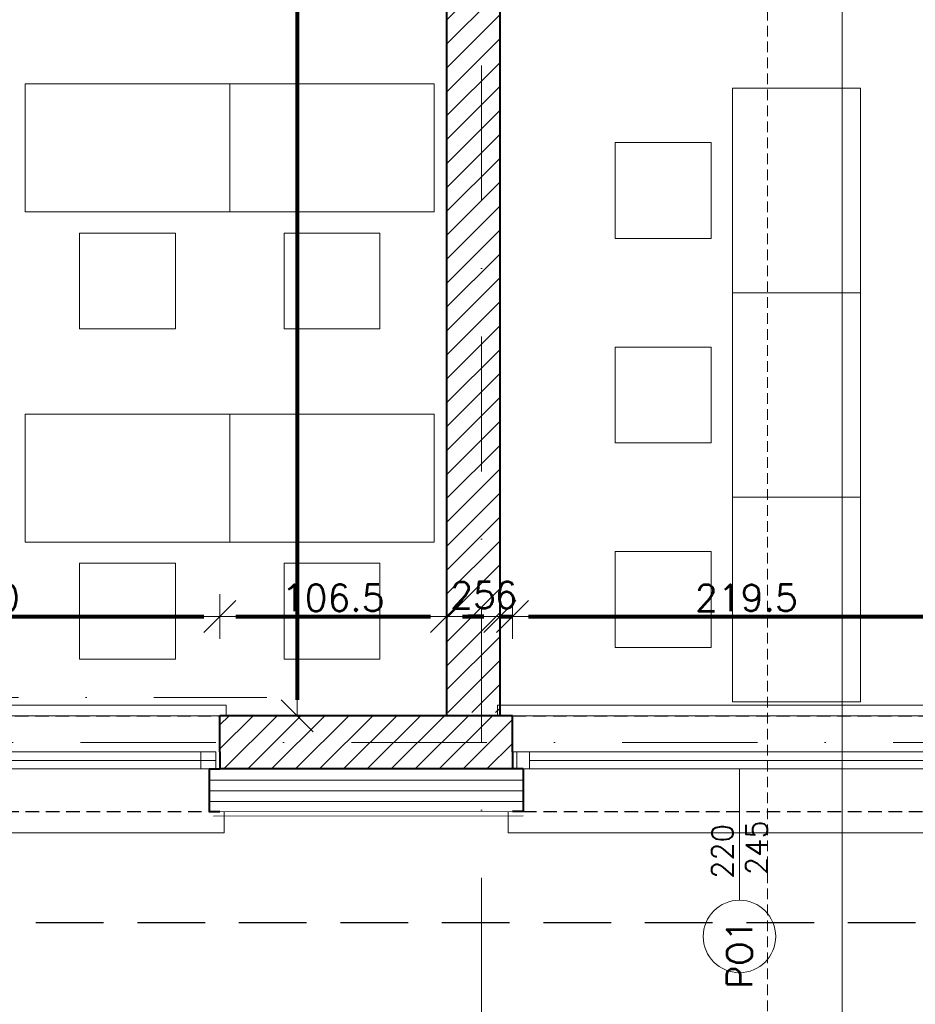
# Model space of a CAD drawing. Header units: metres. Extents: x 7408630 to 15602436, y 5561464 to 13303678.
# Tile 13 of 123: x 7414145 to 7414565, y 5562027 to 5562489. Entities that reach past the tile are written whole.
import ezdxf
from ezdxf import colors
from ezdxf.entities.mleader import LeaderData, LeaderLine
from ezdxf.enums import TextEntityAlignment as Align
from ezdxf.math import Vec2, Vec3

# ---------------------------------------------------------------- set-up
doc = ezdxf.new("R2010")
doc.units = ezdxf.units.M
doc.header["$MEASUREMENT"] = 0
for name, pattern in [('CACHE', [9.525, 6.35, -3.175]), ('CARKOVANA', [7.5, 5, -2.5]), ('DASHDOT', [25.4, 12.7, -6.35, 0, -6.35])]:
    doc.linetypes.add(name, pattern=pattern)
for name, color, linetype, lineweight in [('!! 0_ Istn-okna', 6, 'Continuous', 13), ('!! 0_ Istn-sciany', 3, 'Continuous', 30), ('!! 0_ Istn-widok', 1, 'Continuous', 15), ('!! 0_Opis_okna', 8, 'Continuous', 15), ('!! 0_Opis_pom', 9, 'Continuous', 13), ('!! 0_Osie', 1, 'DASHDOT', 13), ('!! 1_ PROJ WARSTWY', 252, 'Continuous', 9), ('!! 1_ proj wyposdażenie', 42, 'Continuous', 5), ('!! 1_ tynk zewn  - nowy', 21, 'Continuous', 20), ('!! 1_hatch projektowane ściany', 4, 'Continuous', 5), ('!! 1_OPIS POM NOWE', 140, 'Continuous', 5), ('!! 1_PROJ Sciany', 2, 'Continuous', 40), ('!! 1_PROJ TERMOIZOL', 132, 'Continuous', 5), ('!! wymiary osi', 250, 'Continuous', 5), ('0-osie-liniA', 14, 'DASHDOT', 5), ('Granica', 112, 'Continuous', 80)]:
    doc.layers.add(name, color=color, linetype=linetype, lineweight=lineweight)
doc.layers.add('!! 0_ramki', color=66, linetype='Continuous', lineweight=9, plot=False)
doc.layers.add('Powierzchnia', color=140, linetype='Continuous', lineweight=5, plot=False)
doc.layers.add('!! 1_PROJ przerywana', color=3, linetype='CACHE')
doc.layers.add('PROJ OKNO', color=3, linetype='CACHE')
doc.layers.add('!! 1_Wyburzenia', color=252, linetype='CARKOVANA', lineweight=13, true_color=0x696969)
doc.styles.add('50', font='ROMANS.shx', dxfattribs={"width": 0.8, "oblique": 10, "height": 10})
doc.styles.add('ARCHETYP', font='romans.shx', dxfattribs={"height": 15})
doc.styles.add('ARIAL', font='tahoma.ttf')
doc.styles.add('SIMPLEX', font='simplex.shx', dxfattribs={"width": 0.77})
doc.styles.add('TXT', font='simplex.shx')
doc.linetypes.add('ZIGZAG', pattern='A,0.00254,-5.08,[131,ltypeshp.shx,S=5.08,R=0,X=-5.08,Y=0],-10.16,[131,ltypeshp.shx,S=5.08,R=180,X=5.08,Y=0],-5.08', length=20.32254)
doc.dimstyles.new('DIM50', dxfattribs={"dimscale": 5, "dimtxt": 2, "dimasz": 1, "dimexe": 0, "dimexo": 0, "dimgap": 0.5, "dimtad": 1, "dimdec": 4, "dimrnd": 0.5, "dimdsep": 46, "dimtxsty": 'TXT', "dimblk": 'TICK1', "dimblk1": 'TICK1', "dimblk2": 'TICK1', "dimsah": 1, "dimcen": 0, "dimse1": 1, "dimse2": 1, "dimclrd": 1, "dimclre": 7, "dimclrt": 9, "dimadec": 0, "dimazin": 0, "dimtfac": 1, "dimtdec": 4, "dimtmove": 2, "dimatfit": 3, "dimldrblk": 'TICK1', "dimfxl": 1, "dimtolj": 1, "dimarcsym": 0})
pattern_1 = [(45, (-71376.923, 194378.116), (-5.61266008, 5.61266008), [])]

# ---------------------------------------------------------------- blocks, each defined once
blk = doc.blocks.new('BLOK OSI')
at = {"layer": '0-osie-liniA', "ltscale": 5}
for points in [[(52592.21142, -193637.0088), (52592.21142, -199860.81919)], [(48625.50568, -199526.0883), (52491.52485, -199526.0883)], [(52022.71506, -199547.0883), (55016.99854, -199547.0883)]]:
    blk.add_lwpolyline(points, dxfattribs=at)
blk = doc.blocks.new('OKNO PROJ 240')
at = {"layer": '!! 0_ Istn-okna'}
for points in [[(61049.03, -199622.89), (61262.03, -199622.89)], [(61057.03, -199626.89), (61267.03, -199626.89)], [(61049.03, -199630.89), (61262.03, -199630.89)]]:
    blk.add_lwpolyline(points, dxfattribs=at)
for points in [[(61051.03, -199630.89), (61057.03, -199630.89), (61057.03, -199622.89), (61051.03, -199622.89)], [(61267.03, -199630.89), (61260.03, -199630.89), (61260.03, -199622.89), (61267.03, -199622.89)]]:
    blk.add_lwpolyline(points, close=True, dxfattribs=at)
at = {"layer": '!! 0_ Istn-sciany'}
for points in [[(61049.03, -199630.89), (61054.03, -199630.89)], [(61262.03, -199630.89), (61262.03, -199630.89)]]:
    blk.add_lwpolyline(points, dxfattribs=at)
at = {"layer": '!! 0_ Istn-widok'}
for points in [[(61042.03, -199600.89), (61272, -199600.89)], [(61042.03, -199605.89), (61042.03, -199600.89)], [(61272, -199605.89), (61272, -199600.89)], [(61047.03, -199650.89), (61047.03, -199660.89)], [(61271.03, -199650.89), (61271.03, -199660.89)], [(61271.03, -199660.89), (61047.03, -199660.89)]]:
    blk.add_lwpolyline(points, dxfattribs=at)
at = {"layer": '!! 1_PROJ przerywana'}
for points in [[(61049.03, -199605.89), (61269.03, -199605.89)], [(61054.03, -199650.89), (61264.03, -199650.89)]]:
    blk.add_lwpolyline(points, dxfattribs=at)
at = {"layer": '!! 1_PROJ Sciany'}
for points in [[(61049.03, -199622.89), (61049.03, -199605.89)], [(61269.03, -199622.89), (61269.03, -199605.89)], [(61049.03, -199622.89), (61049.03, -199630.89)], [(61269.03, -199622.89), (61269.03, -199630.89)], [(61054.03, -199630.89), (61054.03, -199650.89)], [(61264.03, -199630.89), (61264.03, -199650.89)], [(61264.03, -199630.89), (61269.03, -199630.89)], [(61054.03, -199650.89), (61049.03, -199650.89)], [(61264.03, -199650.89), (61269.03, -199650.89)]]:
    blk.add_lwpolyline(points, dxfattribs=at)
blk = doc.blocks.new('1_ok-opis')
blk.add_line((0, 111.61), (0, 50))
blk.add_circle((0, 128.61), 17)
at = {"style": '50', "oblique": 10, "width": 0.8}
for tag, rotation, p in [('NR', 90, (0, 128.61)), ('NR', 270, (0, 128.61)), ('SZEROKOŚĆ', 90, (-8, 78.29)), ('WYSOKOŚĆ', 270, (-8, 78.29)), ('SZEROKOŚĆ', 270, (8, 78.29)), ('WYSOKOŚĆ', 90, (8, 78.29))]:
    blk.add_attdef(tag, text='', height=10, rotation=rotation, dxfattribs=at).set_placement(p, align=Align.MIDDLE)
blk = doc.blocks.new('TICK1')
at = {"color": 0}
for p, q in [((0, -1.4), (0, 1.4)), ((0, 0), (-1, 0))]:
    blk.add_line(p, q, dxfattribs=at)
at = {"color": 2}
blk.add_line((-1, -1), (1, 1), dxfattribs=at)
blk = doc.blocks.new('*D875')
at = {"layer": '!! wymiary osi', "color": 1, "lineweight": -2, "transparency": 16777216}
blk.add_line((74482.42, -199661.43), (75011.92, -199661.43), dxfattribs=at)
at = {"layer": 'DEFPOINTS', "color": 0, "transparency": 16777216}
for p in [(74474.92, -199473.13), (75019.42, -199473.13), (75019.42, -199661.43)]:
    blk.add_point(p, dxfattribs=at)
at = {"layer": '!! wymiary osi', "color": 1, "lineweight": -2, "transparency": 16777216, "xscale": 7.5, "yscale": 7.5, "zscale": 7.5, "rotation": 180}
blk.add_blockref('TICK1', (74474.92, -199661.43), dxfattribs=at)
at = {"layer": '!! wymiary osi', "color": 1, "lineweight": -2, "transparency": 16777216, "xscale": 7.5, "yscale": 7.5, "zscale": 7.5}
blk.add_blockref('TICK1', (75019.42, -199661.43), dxfattribs=at)
at = {"layer": '!! wymiary osi', "color": 9, "transparency": 16777216, "insert": (74747.17, -199652.68), "char_height": 12.5, "attachment_point": 5, "style": 'TXT'}
blk.add_mtext('\\A1;544.5', dxfattribs=at)
blk = doc.blocks.new('*D876')
at = {"layer": '!! wymiary osi', "color": 1, "lineweight": -2, "transparency": 16777216}
blk.add_line((75026.92, -199661.43), (75036.92, -199661.43), dxfattribs=at)
at = {"layer": 'DEFPOINTS', "color": 0, "transparency": 16777216}
for p in [(75019.42, -199473.13), (75044.42, -199473.13), (75044.42, -199661.43)]:
    blk.add_point(p, dxfattribs=at)
at = {"layer": '!! wymiary osi', "color": 1, "lineweight": -2, "transparency": 16777216, "xscale": 7.5, "yscale": 7.5, "zscale": 7.5, "rotation": 180}
blk.add_blockref('TICK1', (75019.42, -199661.43), dxfattribs=at)
at = {"layer": '!! wymiary osi', "color": 1, "lineweight": -2, "transparency": 16777216, "xscale": 7.5, "yscale": 7.5, "zscale": 7.5}
blk.add_blockref('TICK1', (75044.42, -199661.43), dxfattribs=at)
at = {"layer": '!! wymiary osi', "color": 9, "transparency": 16777216, "insert": (75031.92, -199683.93), "char_height": 12.5, "attachment_point": 5, "style": 'TXT'}
blk.add_mtext('\\A1;25', dxfattribs=at)
blk = doc.blocks.new('*D877')
at = {"layer": '!! wymiary osi', "color": 1, "lineweight": -2, "transparency": 16777216}
blk.add_line((75051.92, -199661.43), (75262.42, -199661.43), dxfattribs=at)
at = {"layer": 'DEFPOINTS', "color": 0, "transparency": 16777216}
for p in [(75044.42, -199473.13), (75269.92, -199473.13), (75269.92, -199661.43)]:
    blk.add_point(p, dxfattribs=at)
at = {"layer": '!! wymiary osi', "color": 1, "lineweight": -2, "transparency": 16777216, "xscale": 7.5, "yscale": 7.5, "zscale": 7.5, "rotation": 180}
blk.add_blockref('TICK1', (75044.42, -199661.43), dxfattribs=at)
at = {"layer": '!! wymiary osi', "color": 1, "lineweight": -2, "transparency": 16777216, "xscale": 7.5, "yscale": 7.5, "zscale": 7.5}
blk.add_blockref('TICK1', (75269.92, -199661.43), dxfattribs=at)
at = {"layer": '!! wymiary osi', "color": 9, "transparency": 16777216, "insert": (75157.17, -199652.68), "char_height": 12.5, "attachment_point": 5, "style": 'TXT'}
blk.add_mtext('\\A1;225.5', dxfattribs=at)
blk = doc.blocks.new('*D916')
at = {"layer": '!! wymiary osi', "color": 1, "lineweight": -2, "transparency": 16777216}
blk.add_line((74949.45, -198767.09), (74949.45, -199465.63), dxfattribs=at)
at = {"layer": 'DEFPOINTS', "color": 0, "transparency": 16777216}
for p in [(75019.42, -198759.59), (74949.45, -199473.13), (75019.42, -199473.13)]:
    blk.add_point(p, dxfattribs=at)
at = {"layer": '!! wymiary osi', "color": 1, "lineweight": -2, "transparency": 16777216, "xscale": 7.5, "yscale": 7.5, "zscale": 7.5}
for p, rotation in [((74949.45, -198759.59), 90), ((74949.45, -199473.13), 270)]:
    blk.add_blockref('TICK1', p, dxfattribs=dict(at, rotation=rotation))
at = {"layer": '!! wymiary osi', "color": 9, "transparency": 16777216, "insert": (74940.7, -199116.36), "char_height": 12.5, "attachment_point": 5, "rotation": 90, "style": 'TXT'}
blk.add_mtext('\\A1;713.5', dxfattribs=at)
blk = doc.blocks.new('*D946')
at = {"layer": '!! wymiary osi', "color": 1, "lineweight": -2, "transparency": 16777216}
blk.add_line((74700.67, -199426.51), (74905.67, -199426.51), dxfattribs=at)
at = {"layer": 'DEFPOINTS', "color": 0, "transparency": 16777216}
for p in [(74913.17, -199426.51), (74693.17, -199457.77), (74913.17, -199473.13)]:
    blk.add_point(p, dxfattribs=at)
at = {"layer": '!! wymiary osi', "color": 1, "lineweight": -2, "transparency": 16777216, "xscale": 7.5, "yscale": 7.5, "zscale": 7.5, "rotation": 180}
blk.add_blockref('TICK1', (74693.17, -199426.51), dxfattribs=at)
at = {"layer": '!! wymiary osi', "color": 1, "lineweight": -2, "transparency": 16777216, "xscale": 7.5, "yscale": 7.5, "zscale": 7.5}
blk.add_blockref('TICK1', (74913.17, -199426.51), dxfattribs=at)
at = {"layer": '!! wymiary osi', "color": 9, "transparency": 16777216, "insert": (74803.17, -199417.76), "char_height": 12.5, "attachment_point": 5, "style": 'TXT'}
blk.add_mtext('\\A1;220', dxfattribs=at)
blk = doc.blocks.new('*D947')
at = {"layer": '!! wymiary osi', "color": 1, "lineweight": -2, "transparency": 16777216}
blk.add_line((74920.67, -199426.51), (75011.92, -199426.51), dxfattribs=at)
at = {"layer": 'DEFPOINTS', "color": 0, "transparency": 16777216}
for p in [(75019.42, -199426.51), (74913.17, -199473.13), (75019.42, -199473.13)]:
    blk.add_point(p, dxfattribs=at)
at = {"layer": '!! wymiary osi', "color": 1, "lineweight": -2, "transparency": 16777216, "xscale": 7.5, "yscale": 7.5, "zscale": 7.5, "rotation": 180}
blk.add_blockref('TICK1', (74913.17, -199426.51), dxfattribs=at)
at = {"layer": '!! wymiary osi', "color": 1, "lineweight": -2, "transparency": 16777216, "xscale": 7.5, "yscale": 7.5, "zscale": 7.5}
blk.add_blockref('TICK1', (75019.42, -199426.51), dxfattribs=at)
at = {"layer": '!! wymiary osi', "color": 9, "transparency": 16777216, "insert": (74966.3, -199417.76), "char_height": 12.5, "attachment_point": 5, "style": 'TXT'}
blk.add_mtext('\\A1;106.5', dxfattribs=at)
blk = doc.blocks.new('*D948')
at = {"layer": '!! wymiary osi', "color": 1, "lineweight": -2, "transparency": 16777216}
blk.add_line((75026.92, -199426.51), (75036.92, -199426.51), dxfattribs=at)
at = {"layer": 'DEFPOINTS', "color": 0, "transparency": 16777216}
for p in [(75044.42, -199426.51), (75019.42, -199473.13), (75044.42, -199473.13)]:
    blk.add_point(p, dxfattribs=at)
at = {"layer": '!! wymiary osi', "color": 1, "lineweight": -2, "transparency": 16777216, "xscale": 7.5, "yscale": 7.5, "zscale": 7.5, "rotation": 180}
blk.add_blockref('TICK1', (75019.42, -199426.51), dxfattribs=at)
at = {"layer": '!! wymiary osi', "color": 1, "lineweight": -2, "transparency": 16777216, "xscale": 7.5, "yscale": 7.5, "zscale": 7.5}
blk.add_blockref('TICK1', (75044.42, -199426.51), dxfattribs=at)
at = {"layer": '!! wymiary osi', "color": 9, "transparency": 16777216, "insert": (75031.92, -199416.51), "char_height": 12.5, "attachment_point": 5, "style": 'TXT'}
blk.add_mtext('\\A1;25', dxfattribs=at)
blk = doc.blocks.new('*D949')
at = {"layer": '!! wymiary osi', "color": 1, "lineweight": -2, "transparency": 16777216}
for p, q in [((75036.92, -199426.51), (75029.42, -199426.51)), ((75044.42, -199426.51), (75050.42, -199426.51)), ((75057.92, -199426.51), (75065.42, -199426.51))]:
    blk.add_line(p, q, dxfattribs=at)
at = {"layer": 'DEFPOINTS', "color": 0, "transparency": 16777216}
for p in [(75050.42, -199426.51), (75044.42, -199473.13), (75050.42, -199473.13)]:
    blk.add_point(p, dxfattribs=at)
at = {"layer": '!! wymiary osi', "color": 1, "lineweight": -2, "transparency": 16777216, "xscale": 7.5, "yscale": 7.5, "zscale": 7.5}
blk.add_blockref('TICK1', (75044.42, -199426.51), dxfattribs=at)
at = {"layer": '!! wymiary osi', "color": 1, "lineweight": -2, "transparency": 16777216, "xscale": 7.5, "yscale": 7.5, "zscale": 7.5, "rotation": 180}
blk.add_blockref('TICK1', (75050.42, -199426.51), dxfattribs=at)
at = {"layer": '!! wymiary osi', "color": 9, "transparency": 16777216, "insert": (75047.42, -199416.51), "char_height": 12.5, "attachment_point": 5, "style": 'TXT'}
blk.add_mtext('\\A1;6', dxfattribs=at)
blk = doc.blocks.new('*D950')
at = {"layer": '!! wymiary osi', "color": 1, "lineweight": -2, "transparency": 16777216}
blk.add_line((75057.92, -199426.51), (75262.42, -199426.51), dxfattribs=at)
at = {"layer": 'DEFPOINTS', "color": 0, "transparency": 16777216}
for p in [(75269.92, -199426.51), (75050.42, -199473.13), (75269.92, -199473.13)]:
    blk.add_point(p, dxfattribs=at)
at = {"layer": '!! wymiary osi', "color": 1, "lineweight": -2, "transparency": 16777216, "xscale": 7.5, "yscale": 7.5, "zscale": 7.5, "rotation": 180}
blk.add_blockref('TICK1', (75050.42, -199426.51), dxfattribs=at)
at = {"layer": '!! wymiary osi', "color": 1, "lineweight": -2, "transparency": 16777216, "xscale": 7.5, "yscale": 7.5, "zscale": 7.5}
blk.add_blockref('TICK1', (75269.92, -199426.51), dxfattribs=at)
at = {"layer": '!! wymiary osi', "color": 9, "transparency": 16777216, "insert": (75160.17, -199417.76), "char_height": 12.5, "attachment_point": 5, "style": 'TXT'}
blk.add_mtext('\\A1;219.5', dxfattribs=at)
blk = doc.blocks.new('A$C9c944097')
at = {"layer": '!! 1_hatch projektowane ściany'}
h = blk.add_hatch(dxfattribs=at)
h.set_pattern_fill('ANSI31', color=256, scale=2.5)
h.set_pattern_definition(pattern_1)
h.paths.add_polyline_path([(3667.5, -5093.51195), (3667.5, -4508.47453), (4380.35106, -4508.47453), (4380.35106, -4483.47453), (3667.5, -4483.47453), (3667.5, -4381.35457), (3642.5, -4381.35457), (3642.5, -5093.51195)])
h = blk.add_hatch(dxfattribs=at)
h.set_pattern_fill('ANSI31', color=256, scale=2.5)
h.set_pattern_definition(pattern_1)
h.paths.add_polyline_path([(3536.24819, -5095.01195), (3673.5, -5095.01195), (3673.5, -5120.01195), (3536.24819, -5120.01195)])
at = {"layer": '!! 0_ramki'}
blk.add_lwpolyline([(-371.78226, -2736.72437), (3828.21774, -2736.72437), (3828.21774, -5706.72437), (-371.78226, -5706.72437)], close=True, dxfattribs=at)
at = {"layer": '!! 1_ PROJ WARSTWY'}
blk.add_lwpolyline([(3531.24819, -5130.19044), (3678.5, -5130.19044)], dxfattribs=at)
at = {"layer": '!! 1_ proj wyposdażenie'}
for points in [[(3540.82377, -4858.47453), (3540.82377, -4798.47453), (3444.82377, -4798.47453), (3444.82377, -4858.47453)], [(3636.82377, -4858.47453), (3636.82377, -4798.47453), (3540.82377, -4798.47453), (3540.82377, -4858.47453)], [(3776.75049, -4896.47453), (3836.75049, -4896.47453), (3836.75049, -4800.47453), (3776.75049, -4800.47453)], [(3721.75049, -4870.97453), (3721.75049, -4825.97453), (3766.75049, -4825.97453), (3766.75049, -4870.97453)], [(3515.32377, -4913.47453), (3470.32377, -4913.47453), (3470.32377, -4868.47453), (3515.32377, -4868.47453)], [(3611.32377, -4913.47453), (3566.32377, -4913.47453), (3566.32377, -4868.47453), (3611.32377, -4868.47453)], [(3776.75049, -4992.47453), (3836.75049, -4992.47453), (3836.75049, -4896.47453), (3776.75049, -4896.47453)], [(3721.75049, -4966.97453), (3721.75049, -4921.97453), (3766.75049, -4921.97453), (3766.75049, -4966.97453)], [(3540.82377, -5013.47453), (3540.82377, -4953.47453), (3444.82377, -4953.47453), (3444.82377, -5013.47453)], [(3636.82377, -5013.47453), (3636.82377, -4953.47453), (3540.82377, -4953.47453), (3540.82377, -5013.47453)], [(3776.75049, -5088.47453), (3836.75049, -5088.47453), (3836.75049, -4992.47453), (3776.75049, -4992.47453)], [(3721.75049, -5062.97453), (3721.75049, -5017.97453), (3766.75049, -5017.97453), (3766.75049, -5062.97453)], [(3515.32377, -5068.47453), (3470.32377, -5068.47453), (3470.32377, -5023.47453), (3515.32377, -5023.47453)], [(3611.32377, -5068.47453), (3566.32377, -5068.47453), (3566.32377, -5023.47453), (3611.32377, -5023.47453)]]:
    blk.add_lwpolyline(points, close=True, dxfattribs=at)
at = {"layer": '!! 1_ tynk zewn  - nowy'}
for points in [[(3533.24819, -5140.19044), (3678.5, -5140.01195)], [(3533.24819, -5142.19044), (3678.5, -5142.01195)]]:
    blk.add_lwpolyline(points, dxfattribs=at)
at = {"layer": '!! 1_hatch projektowane ściany'}
for points in [[(3667.5, -5095.01195), (3667.5, -4508.47453), (4380.35106, -4508.47453), (4380.35106, -4483.47453), (3667.5, -4483.47453), (3667.5, -4381.35457), (3642.5, -4381.35457), (3642.5, -5095.01195)], [(3536.24819, -5095.01195), (3673.5, -5095.01195), (3673.5, -5120.01195), (3536.24819, -5120.01195)]]:
    blk.add_lwpolyline(points, close=True, dxfattribs=at)
at = {"layer": '!! 1_PROJ przerywana', "ltscale": 5}
blk.add_lwpolyline([(4391.5, -3600.47213), (5720, -3600.47213), (5720, -5192.2952), (3073.40602, -5192.2952)], dxfattribs=at)
at = {"layer": '!! 1_PROJ Sciany'}
for points in [[(3642.5, -4381.47453), (3642.5, -5095.01195)], [(3667.5, -4381.47453), (3667.5, -5095.01195)], [(3673.5, -5095.01195), (3536.24819, -5095.01195)], [(3678.5, -5120.01195), (3536.24819, -5120.01195)]]:
    blk.add_lwpolyline(points, dxfattribs=at)
at = {"layer": '!! 1_PROJ TERMOIZOL', "linetype": 'ZIGZAG', "ltscale": 0.75}
for points in [[(3531.24819, -5125.19044), (3678.5, -5125.19044)], [(3531.24819, -5135.19044), (3678.5, -5135.19044)]]:
    blk.add_lwpolyline(points, dxfattribs=at)
at = {"layer": '!! 1_Wyburzenia'}
blk.add_lwpolyline([(3793.16653, 726.38504), (3793.16653, -5421.62172)], dxfattribs=at)
at = {"layer": 'Powierzchnia'}
for points in [[(3098, -5095.01195), (3642.5, -5095.01195), (3642.5, -4241.47453), (3098, -4241.47453)], [(3667.5, -4508.47453), (4556.75049, -4508.47453), (4556.75049, -5095.01195), (3667.5, -5095.01195)]]:
    blk.add_lwpolyline(points, close=True, dxfattribs=at)
at = {"layer": '!! 0_Opis_okna'}
ref = blk.add_blockref('1_ok-opis', (3780, -5070.01195), dxfattribs=dict(at, rotation=180))
ref.add_attrib('SZEROKOŚĆ', '220', dxfattribs={"layer": '0', "height": 10, "rotation": 90, "style": 'ARCHETYP'}).set_placement((3772, -5158.73236), align=Align.MIDDLE)
ref.add_attrib('WYSOKOŚĆ', '245', dxfattribs={"layer": '0', "height": 10, "rotation": 90, "style": 'ARCHETYP'}).set_placement((3788, -5156.95891), align=Align.MIDDLE)
ref.add_attrib('NR', 'PO1', dxfattribs={"layer": '0', "height": 12, "rotation": 90, "style": 'ARCHETYP'}).set_placement((3780, -5206.9134), align=Align.MIDDLE)
at = {"layer": '!! 0_Osie'}
blk.add_blockref('BLOK OSI', (-48933.21142, 194439.57635), dxfattribs=at)
at = {"layer": 'PROJ OKNO'}
for p in [(-57732.78493, 194510.88005), (-57375.53312, 194510.88005)]:
    blk.add_blockref('OKNO PROJ 240', p, dxfattribs=at)
at = {"layer": '!! 0_Opis_pom', "ltscale": 0.7, "style": 'ARIAL'}
for tag, p in [('B2,14', (2497.12282, -23.97252)), ('B2,12', (1965.56932, -35.77631)), ('B2,11', (1692.08817, -60.77765)), ('B2,16', (3818.15438, -63.71828)), ('B2,19.1', (5324.74708, -87.92078)), ('B2,17', (4129.82322, -93.25972)), ('B2,10', (1351.71035, -111.25665)), ('B2,15', (3189.46558, -109.69496)), ('B2,13', (2272.99389, -121.89624)), ('A2,5', (1075.52681, -127.78965)), ('B2,18', (4545.51277, -234.12017)), ('B2,19', (5775.76711, -239.42159)), ('A2,4', (318.83322, -329.3265)), ('A2.1', (994.53557, -353.44633)), ('B2.7', (3171.3557, -458.01164)), ('A2.2', (994.53557, -692.67095)), ('B2.2', (3599.26223, -690.3637)), ('B2,21', (4593.23787, -912.69388)), ('B2,9', (1798.58924, -939.09545)), ('A2.3', (455.44717, -940.66614)), ('B2,4', (3116.67143, -940.65712)), ('B2,3', (3297.35823, -941.16418)), ('B2,8', (2517.28573, -960.07338)), ('B2,20', (5834.09772, -965.70749)), ('B2.1', (3927.81794, -970.24709)), ('B2,5', (3309.56672, -1129.12418)), ('B2,6', (3122.36837, -1171.43557)), ('C2,2', (3435.86614, -1487.77973)), ('C2,1', (3957.73656, -2408.10352)), ('C2,3', (3457.72791, -2555.15039)), ('D1,1', (2554.19917, -3205.91504)), ('C2,4', (3866.78124, -3285.77383)), ('D1,4', (1780.27581, -3366.18103)), ('D1,6', (1380.86316, -3373.10994)), ('D1,3', (2098.36626, -3546.18257)), ('C2,5', (3178.15957, -3610.67242)), ('D1,5', (1914.6928, -3621.18339)), ('D1,2', (2201.15492, -3794.18451)), ('D1,7', (477.95048, -4408.76849)), ('D1,8', (338.43039, -4834.32895))]:
    blk.add_attdef(tag, text='', height=11.968, dxfattribs=at).set_placement(p, align=Align.MIDDLE_CENTER)
at = {"layer": '!! 1_OPIS POM NOWE', "style": 'ARIAL'}
for tag, p in [('C2.5B', (3593.7377, -3168.5911)), ('C2,5C', (3526.78796, -3281.02046)), ('C2.4', (3997.15534, -3347.99835)), ('E2,2', (2945.33506, -3413.31629)), ('C2,5A', (3566.4961, -3615.37865)), ('E2.9', (3984.52714, -3783.77287)), ('E2.7', (4645.53364, -3784.14655)), ('D1,2', (2903.25587, -3794.18451)), ('E2.2', (3405.83089, -4049.74196)), ('E2.8', (4380.36687, -4058.97571)), ('E2.6', (5154.87983, -4066.29138)), ('E2.1', (4427.07303, -4318.94156)), ('E2,3', (3401.59976, -4465.83792)), ('E2.4', (3758.95342, -4705.0924)), ('E2.5', (5238.11734, -4786.79525))]:
    blk.add_attdef(tag, text='', height=11.968, dxfattribs=at).set_placement(p, align=Align.MIDDLE_CENTER)
at = {"layer": '!! wymiary osi'}
dim = blk.add_linear_dim(base=(3572.53028, -5095.01195), p1=(3642.5, -4381.47453), p2=(3642.5, -5095.01195), angle=90, dimstyle='DIM50', dxfattribs=at)
dim.commit()
dim.dimension.update_dxf_attribs({"geometry": '*D916', "text_midpoint": (3563.78028, -4738.24324), "insert": (-71376.92327, 194378.11618)})
for base, p1, p2, picture, middle in [((3536.24819, -5048.39424), (3316.24819, -5079.65566), (3536.24819, -5095.01195), '*D946', (3426.24819, -5039.64424)), ((3642.5, -5048.39424), (3536.24819, -5095.01195), (3642.5, -5095.01195), '*D947', (3589.3741, -5039.64424)), ((3667.5, -5048.39424), (3642.5, -5095.01195), (3667.5, -5095.01195), '*D948', (3655, -5038.39424)), ((3673.5, -5048.39424), (3667.5, -5095.01195), (3673.5, -5095.01195), '*D949', (3670.5, -5038.39424)), ((3893, -5048.39424), (3673.5, -5095.01195), (3893, -5095.01195), '*D950', (3783.25, -5039.64424)), ((3642.5, -5283.31311), (3098, -5095.01195), (3642.5, -5095.01195), '*D875', (3370.25, -5274.56311)), ((3667.5, -5283.31311), (3642.5, -5095.01195), (3667.5, -5095.01195), '*D876', (3655, -5305.81311)), ((3893, -5283.31311), (3667.5, -5095.01195), (3893, -5095.01195), '*D877', (3780.25, -5274.56311))]:
    dim = blk.add_linear_dim(base=base, p1=p1, p2=p2, dimstyle='DIM50', dxfattribs=at)
    dim.commit()
    dim.dimension.update_dxf_attribs({"geometry": picture, "text_midpoint": middle, "insert": (-71376.92327, 194378.11618)})
at = {"layer": '!! 1_OPIS POM NOWE'}
ml = blk.add_multileader_mtext('Standard', dxfattribs=at)
ml.set_content('obniżenie/ przełamanie stropu', color=256, style='SIMPLEX')
ml.set_leader_properties()
ml.build(insert=Vec2(0, 0))
ml.multileader.update_dxf_attribs({"text_right_attachment_type": 6, "dogleg_length": 0.36, "arrow_head_size": 10})
ctx = ml.context
ctx.base_point, ctx.char_height, ctx.arrow_head_size, ctx.plane_origin = Vec3(3870.22383, -4791.47664), 10, 10, Vec3(4054.25049, -4944.47453)
ctx.right_attachment, ctx.text_align_type = 6, 2
notes = []
notes.append((ctx, [(0, (1, 1, 0), (4054.25049, -4798.14331), (-1, 0), 0.36, [(0, [(4054.25049, -4944.47453)], 0, [])])]))
ctx.mtext.insert, ctx.mtext.alignment, ctx.mtext.flow_direction = Vec3(4046.64584, -4785.08851), 3, 5
for ctx, leaders in notes:
    for number, flags, end, landing, length, lines in leaders:
        leader = LeaderData()
        leader.index, (leader.has_last_leader_line, leader.has_dogleg_vector, leader.attachment_direction) = number, flags
        leader.last_leader_point, leader.dogleg_vector, leader.dogleg_length = Vec3(end), Vec3(landing), length
        for number, points, colour, breaks in lines:
            line = LeaderLine()
            line.index, line.vertices, line.color, line.breaks = number, Vec3.list(points), colors.encode_raw_color(colour), breaks
            leader.lines.append(line)
        ctx.leaders.append(leader)

msp = doc.modelspace()

# ---------------------------------------------------------------- block references
at = {"layer": 'Granica'}
msp.add_blockref('A$C9c944097', (7410702.59401, 5567256.9858), dxfattribs=at)

doc.saveas('drawing.dxf')
